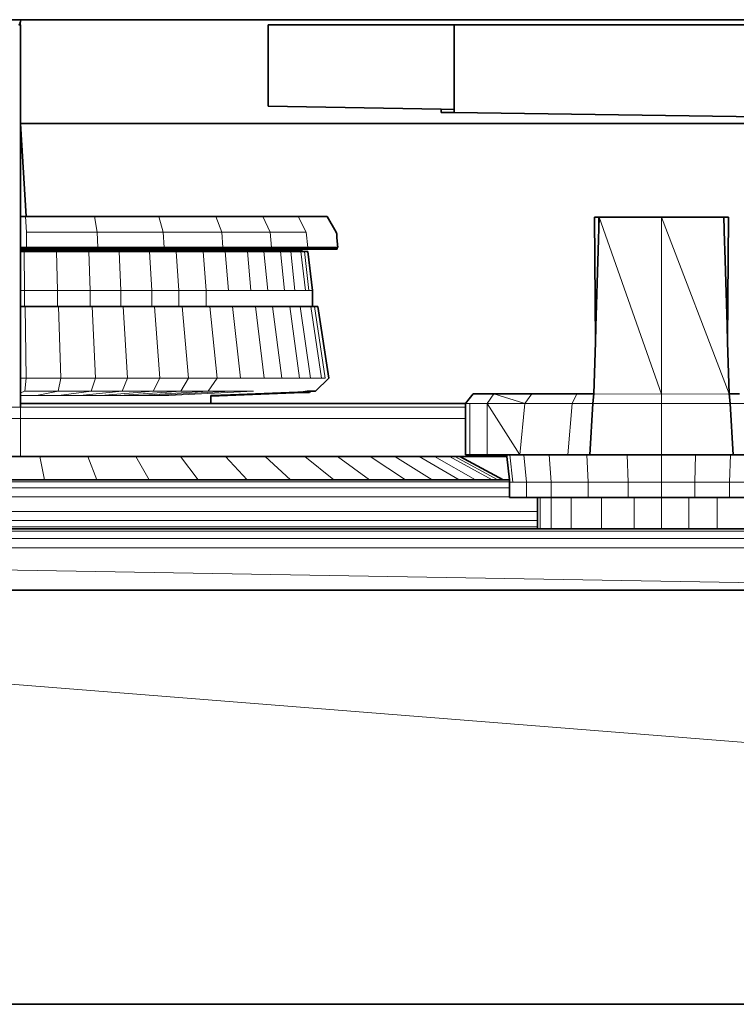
# Model space of a CAD drawing. Header units: inches. Extents: x 0 to 12.9, y 0 to 8.3.
# Tile 21 of 52: x 2.988 to 3.27, y 5.197 to 5.583. Entities that reach past the tile are written whole.
import ezdxf

# ---------------------------------------------------------------- set-up
doc = ezdxf.new("R2010")
doc.units = ezdxf.units.IN
doc.header["$MEASUREMENT"] = 0
doc.layers.add('Default', color=7, linetype='Continuous')

# ---------------------------------------------------------------- blocks, each defined once
blk = doc.blocks.new('MODEL_0')
at = {"lineweight": 0}
for p, q in [((2.96275, 5.58344), (2.98862, 5.58344)), ((2.98862, 5.58344), (2.9878, 5.58141)), ((2.9878, 5.58141), (2.98855, 5.58141)), ((2.98855, 5.58141), (2.98862, 5.58344)), ((2.98855, 5.54274), (2.98855, 5.58141)), ((2.98855, 5.58141), (2.98855, 5.54274)), ((2.98862, 5.58344), (3.453, 5.58344)), ((3.15878, 5.58141), (3.08569, 5.58141)), ((3.08569, 5.58141), (3.08569, 5.54951)), ((3.08569, 5.54951), (3.08569, 5.58141)), ((3.08569, 5.58141), (3.15878, 5.58141)), ((3.45298, 5.58141), (3.15878, 5.58141)), ((3.15878, 5.58141), (3.45298, 5.58141)), ((3.1588, 5.54817), (3.15878, 5.58141)), ((3.15878, 5.58141), (3.1588, 5.54817)), ((3.08569, 5.54951), (3.15365, 5.54827)), ((3.15365, 5.54827), (3.08569, 5.54951)), ((3.15365, 5.54827), (3.15366, 5.54701)), ((3.1588, 5.54817), (3.15365, 5.54827)), ((3.15366, 5.54701), (3.1588, 5.54701)), ((3.1588, 5.54701), (3.1588, 5.54817)), ((3.1588, 5.54701), (3.45602, 5.54274)), ((3.45602, 5.54274), (3.1588, 5.54701)), ((2.98855, 5.50615), (2.98855, 5.54274)), ((2.98855, 5.54274), (2.99071, 5.50615)), ((3.45602, 5.54274), (2.98855, 5.54274)), ((2.98855, 5.54274), (2.98855, 5.50615)), ((2.99047, 5.50615), (2.98855, 5.50615)), ((2.98855, 5.50615), (2.98855, 5.5001)), ((2.99085, 5.5001), (2.99047, 5.50615)), ((2.99047, 5.50615), (2.99071, 5.50615)), ((2.99071, 5.50615), (2.99047, 5.50615)), ((2.99071, 5.50615), (3.01752, 5.50615)), ((3.01752, 5.50615), (3.04279, 5.50615)), ((3.01862, 5.5001), (3.01752, 5.50615)), ((3.01752, 5.50615), (3.01862, 5.5001)), ((3.04279, 5.50615), (3.06515, 5.50615)), ((3.04456, 5.5001), (3.04279, 5.50615)), ((3.04279, 5.50615), (3.04456, 5.5001)), ((3.06515, 5.50615), (3.08366, 5.50615)), ((3.06752, 5.5001), (3.06515, 5.50615)), ((3.06515, 5.50615), (3.06752, 5.5001)), ((3.08366, 5.50615), (3.09748, 5.50615)), ((3.08651, 5.5001), (3.08366, 5.50615)), ((3.08366, 5.50615), (3.08651, 5.5001)), ((3.09748, 5.50615), (3.10071, 5.5001)), ((3.21388, 5.50596), (3.21415, 5.50595)), ((3.21439, 5.46298), (3.21388, 5.50596)), ((3.21415, 5.50595), (3.21526, 5.50596)), ((3.21526, 5.50596), (3.21545, 5.50596)), ((3.21545, 5.50596), (3.21531, 5.49284)), ((3.21531, 5.49284), (3.21572, 5.50596)), ((3.21572, 5.50596), (3.23624, 5.50598)), ((3.24014, 5.43651), (3.21572, 5.50596)), ((3.21572, 5.50596), (3.24014, 5.43651)), ((3.23624, 5.50598), (3.24014, 5.50596)), ((3.24014, 5.50596), (3.24404, 5.50598)), ((3.24014, 5.43651), (3.24014, 5.50596)), ((3.24014, 5.50596), (3.26671, 5.43656)), ((3.24014, 5.50596), (3.24014, 5.43651)), ((3.26671, 5.43656), (3.24014, 5.50596)), ((3.24404, 5.50598), (3.26463, 5.50595)), ((3.26463, 5.50595), (3.26492, 5.49613)), ((2.98855, 5.5001), (2.98855, 5.49406)), ((2.99091, 5.49406), (2.99085, 5.5001)), ((2.99085, 5.5001), (3.01862, 5.5001)), ((3.01862, 5.5001), (2.99085, 5.5001)), ((3.0188, 5.49406), (3.01862, 5.5001)), ((3.01862, 5.5001), (3.04456, 5.5001)), ((3.04456, 5.5001), (3.01862, 5.5001)), ((3.01862, 5.5001), (3.0188, 5.49406)), ((3.04484, 5.49406), (3.04456, 5.5001)), ((3.04456, 5.5001), (3.06752, 5.5001)), ((3.06752, 5.5001), (3.04456, 5.5001)), ((3.04456, 5.5001), (3.04484, 5.49406)), ((3.0679, 5.49406), (3.06752, 5.5001)), ((3.06752, 5.5001), (3.08651, 5.5001)), ((3.08651, 5.5001), (3.06752, 5.5001)), ((3.06752, 5.5001), (3.0679, 5.49406)), ((3.08698, 5.49406), (3.08651, 5.5001)), ((3.08651, 5.5001), (3.10071, 5.5001)), ((3.10071, 5.5001), (3.08651, 5.5001)), ((3.08651, 5.5001), (3.08698, 5.49406)), ((3.10071, 5.5001), (3.10124, 5.49406)), ((3.26492, 5.49613), (3.26496, 5.49321)), ((2.98855, 5.49406), (2.98855, 5.49336)), ((2.98855, 5.49336), (2.98855, 5.49316)), ((2.98855, 5.49316), (2.98855, 5.49245)), ((2.98855, 5.4771), (2.98855, 5.49245)), ((2.98855, 5.49245), (2.98968, 5.49245)), ((2.98855, 5.49245), (2.98855, 5.4771)), ((2.98968, 5.49245), (2.98967, 5.49316)), ((2.98967, 5.49316), (2.99148, 5.49316)), ((2.98992, 5.49245), (2.98968, 5.49245)), ((2.98968, 5.49245), (2.98992, 5.49245)), ((3.00217, 5.49245), (2.98992, 5.49245)), ((2.9901, 5.4771), (2.98992, 5.49245)), ((2.98992, 5.49245), (3.00217, 5.49245)), ((2.98992, 5.49245), (2.9901, 5.4771)), ((2.99057, 5.49336), (2.99057, 5.49406)), ((2.99057, 5.49406), (2.99091, 5.49406)), ((2.99146, 5.49336), (2.99057, 5.49336)), ((3.01847, 5.49406), (2.99091, 5.49406)), ((2.99091, 5.49406), (3.01847, 5.49406)), ((3.01848, 5.49336), (2.99146, 5.49336)), ((2.99148, 5.49316), (3.00216, 5.49316)), ((3.00216, 5.49316), (3.01463, 5.49316)), ((3.00217, 5.49245), (3.00216, 5.49316)), ((3.00216, 5.49316), (3.00217, 5.49245)), ((3.00263, 5.49245), (3.00217, 5.49245)), ((3.00217, 5.49245), (3.00263, 5.49245)), ((3.01466, 5.49245), (3.00263, 5.49245)), ((3.003, 5.4771), (3.00263, 5.49245)), ((3.00263, 5.49245), (3.01466, 5.49245)), ((3.00263, 5.49245), (3.003, 5.4771)), ((3.01463, 5.49316), (3.01466, 5.49245)), ((3.01466, 5.49245), (3.01463, 5.49316)), ((3.01463, 5.49316), (3.0263, 5.49316)), ((3.01535, 5.49245), (3.01466, 5.49245)), ((3.01466, 5.49245), (3.01535, 5.49245)), ((3.02633, 5.49245), (3.01535, 5.49245)), ((3.01589, 5.4771), (3.01535, 5.49245)), ((3.01535, 5.49245), (3.02633, 5.49245)), ((3.01535, 5.49245), (3.01589, 5.4771)), ((3.0188, 5.49406), (3.01847, 5.49406)), ((3.01848, 5.49336), (3.01847, 5.49406)), ((3.01847, 5.49406), (3.0188, 5.49406)), ((3.01847, 5.49406), (3.01848, 5.49336)), ((3.04455, 5.49336), (3.01848, 5.49336)), ((3.04454, 5.49406), (3.0188, 5.49406)), ((3.0188, 5.49406), (3.04454, 5.49406)), ((3.0263, 5.49316), (3.02633, 5.49245)), ((3.02633, 5.49245), (3.0263, 5.49316)), ((3.0263, 5.49316), (3.03795, 5.49316)), ((3.02723, 5.49245), (3.02633, 5.49245)), ((3.02633, 5.49245), (3.02723, 5.49245)), ((3.03799, 5.49245), (3.02723, 5.49245)), ((3.02795, 5.4771), (3.02723, 5.49245)), ((3.02723, 5.49245), (3.03799, 5.49245)), ((3.02723, 5.49245), (3.02795, 5.4771)), ((3.03795, 5.49316), (3.03799, 5.49245)), ((3.03799, 5.49245), (3.03795, 5.49316)), ((3.03795, 5.49316), (3.04828, 5.49316)), ((3.03911, 5.49245), (3.03799, 5.49245)), ((3.03799, 5.49245), (3.03911, 5.49245)), ((3.04832, 5.49245), (3.03911, 5.49245)), ((3.04, 5.4771), (3.03911, 5.49245)), ((3.03911, 5.49245), (3.04832, 5.49245)), ((3.03911, 5.49245), (3.04, 5.4771)), ((3.04484, 5.49406), (3.04454, 5.49406)), ((3.04455, 5.49336), (3.04454, 5.49406)), ((3.04454, 5.49406), (3.04484, 5.49406)), ((3.04454, 5.49406), (3.04455, 5.49336)), ((3.06764, 5.49336), (3.04455, 5.49336)), ((3.06763, 5.49406), (3.04484, 5.49406)), ((3.04484, 5.49406), (3.06763, 5.49406)), ((3.04828, 5.49316), (3.04832, 5.49245)), ((3.04832, 5.49245), (3.04828, 5.49316)), ((3.04828, 5.49316), (3.0586, 5.49316)), ((3.04963, 5.49245), (3.04832, 5.49245)), ((3.04832, 5.49245), (3.04963, 5.49245)), ((3.05865, 5.49245), (3.04963, 5.49245)), ((3.05066, 5.4771), (3.04963, 5.49245)), ((3.04963, 5.49245), (3.05865, 5.49245)), ((3.04963, 5.49245), (3.05066, 5.4771)), ((3.0586, 5.49316), (3.05865, 5.49245)), ((3.05865, 5.49245), (3.06015, 5.49245)), ((3.06133, 5.4771), (3.06015, 5.49245)), ((3.06015, 5.49245), (3.06719, 5.49245)), ((3.06015, 5.49245), (3.06133, 5.4771)), ((3.06719, 5.49245), (3.06885, 5.49245)), ((3.0679, 5.49406), (3.06763, 5.49406)), ((3.06764, 5.49336), (3.06763, 5.49406)), ((3.06763, 5.49406), (3.0679, 5.49406)), ((3.06763, 5.49406), (3.06764, 5.49336)), ((3.08673, 5.49336), (3.06764, 5.49336)), ((3.08671, 5.49406), (3.0679, 5.49406)), ((3.0679, 5.49406), (3.08671, 5.49406)), ((3.07016, 5.4771), (3.06885, 5.49245)), ((3.06885, 5.49245), (3.07574, 5.49245)), ((3.06885, 5.49245), (3.07016, 5.4771)), ((3.07574, 5.49245), (3.07755, 5.49245)), ((3.07898, 5.4771), (3.07755, 5.49245)), ((3.07755, 5.49245), (3.08212, 5.49245)), ((3.07755, 5.49245), (3.07898, 5.4771)), ((3.08212, 5.49245), (3.08405, 5.49245)), ((3.08557, 5.4771), (3.08405, 5.49245)), ((3.08405, 5.49245), (3.08851, 5.49245)), ((3.08405, 5.49245), (3.08557, 5.4771)), ((3.08698, 5.49406), (3.08671, 5.49406)), ((3.08673, 5.49336), (3.08671, 5.49406)), ((3.08671, 5.49406), (3.08698, 5.49406)), ((3.08671, 5.49406), (3.08673, 5.49336)), ((3.101, 5.49336), (3.08673, 5.49336)), ((3.10099, 5.49406), (3.08698, 5.49406)), ((3.08698, 5.49406), (3.10099, 5.49406)), ((3.08851, 5.49245), (3.09056, 5.49245)), ((3.09217, 5.4771), (3.09056, 5.49245)), ((3.09056, 5.49245), (3.09246, 5.49245)), ((3.09056, 5.49245), (3.09217, 5.4771)), ((3.09246, 5.49245), (3.09457, 5.49245)), ((3.09625, 5.4771), (3.09457, 5.49245)), ((3.09457, 5.49245), (3.0964, 5.49245)), ((3.09457, 5.49245), (3.09625, 5.4771)), ((3.0964, 5.49245), (3.09774, 5.49245)), ((3.09774, 5.49245), (3.09859, 5.49245)), ((3.10032, 5.4771), (3.09859, 5.49245)), ((3.09859, 5.49245), (3.09907, 5.49245)), ((3.09859, 5.49245), (3.10032, 5.4771)), ((3.09907, 5.49245), (3.09995, 5.49245)), ((3.10169, 5.4771), (3.09995, 5.49245)), ((3.09995, 5.49245), (3.10131, 5.49245)), ((3.09995, 5.49245), (3.10169, 5.4771)), ((3.10124, 5.49406), (3.10099, 5.49406)), ((3.10099, 5.49406), (3.101, 5.49336)), ((3.10131, 5.49245), (3.10308, 5.4771)), ((3.21531, 5.49284), (3.21439, 5.46298)), ((3.21439, 5.46298), (3.21531, 5.49284)), ((3.26496, 5.49321), (3.2659, 5.46359)), ((2.9901, 5.4771), (2.98855, 5.4771)), ((2.98855, 5.4771), (2.98855, 5.47083)), ((2.9901, 5.47083), (2.9901, 5.4771)), ((2.9901, 5.4771), (3.003, 5.4771)), ((3.003, 5.4771), (2.9901, 5.4771)), ((3.003, 5.47083), (3.003, 5.4771)), ((3.003, 5.4771), (3.01589, 5.4771)), ((3.003, 5.4771), (3.003, 5.47083)), ((3.01589, 5.4771), (3.003, 5.4771)), ((3.01589, 5.47083), (3.01589, 5.4771)), ((3.01589, 5.4771), (3.02795, 5.4771)), ((3.01589, 5.4771), (3.01589, 5.47083)), ((3.02795, 5.4771), (3.01589, 5.4771)), ((3.02795, 5.47083), (3.02795, 5.4771)), ((3.02795, 5.4771), (3.04, 5.4771)), ((3.02795, 5.4771), (3.02795, 5.47083)), ((3.04, 5.4771), (3.02795, 5.4771)), ((3.04, 5.47083), (3.04, 5.4771)), ((3.04, 5.4771), (3.05066, 5.4771)), ((3.04, 5.4771), (3.04, 5.47083)), ((3.05066, 5.4771), (3.04, 5.4771)), ((3.05066, 5.47083), (3.05066, 5.4771)), ((3.05066, 5.4771), (3.06133, 5.4771)), ((3.05066, 5.4771), (3.05066, 5.47083)), ((3.06133, 5.4771), (3.05066, 5.4771)), ((3.06133, 5.4771), (3.06133, 5.47083)), ((3.07016, 5.4771), (3.06133, 5.4771)), ((3.07898, 5.4771), (3.07016, 5.4771)), ((3.08557, 5.4771), (3.07898, 5.4771)), ((3.09217, 5.4771), (3.08557, 5.4771)), ((3.09625, 5.4771), (3.09217, 5.4771)), ((3.10032, 5.4771), (3.09625, 5.4771)), ((3.10169, 5.4771), (3.10032, 5.4771)), ((3.10308, 5.4771), (3.10169, 5.4771)), ((2.98855, 5.47083), (2.9901, 5.47083)), ((2.98855, 5.44271), (2.98855, 5.47083)), ((2.98855, 5.47083), (2.98855, 5.44271)), ((2.99033, 5.47083), (2.9901, 5.47083)), ((2.9901, 5.47083), (2.99033, 5.47083)), ((3.003, 5.47083), (2.99033, 5.47083)), ((2.99033, 5.47083), (2.99078, 5.44271)), ((2.99078, 5.44271), (2.99033, 5.47083)), ((2.99033, 5.47083), (3.003, 5.47083)), ((3.00346, 5.47083), (3.003, 5.47083)), ((3.003, 5.47083), (3.00346, 5.47083)), ((3.01589, 5.47083), (3.00346, 5.47083)), ((3.00433, 5.44271), (3.00346, 5.47083)), ((3.00346, 5.47083), (3.01589, 5.47083)), ((3.00346, 5.47083), (3.00433, 5.44271)), ((3.01658, 5.47083), (3.01589, 5.47083)), ((3.01589, 5.47083), (3.01658, 5.47083)), ((3.02795, 5.47083), (3.01658, 5.47083)), ((3.01789, 5.44271), (3.01658, 5.47083)), ((3.01658, 5.47083), (3.02795, 5.47083)), ((3.01658, 5.47083), (3.01789, 5.44271)), ((3.02884, 5.47083), (3.02795, 5.47083)), ((3.02795, 5.47083), (3.02884, 5.47083)), ((3.04, 5.47083), (3.02884, 5.47083)), ((3.03056, 5.44271), (3.02884, 5.47083)), ((3.02884, 5.47083), (3.04, 5.47083)), ((3.02884, 5.47083), (3.03056, 5.44271)), ((3.0411, 5.47083), (3.04, 5.47083)), ((3.04, 5.47083), (3.0411, 5.47083)), ((3.05066, 5.47083), (3.0411, 5.47083)), ((3.04322, 5.44271), (3.0411, 5.47083)), ((3.0411, 5.47083), (3.05066, 5.47083)), ((3.0411, 5.47083), (3.04322, 5.44271)), ((3.05195, 5.47083), (3.05066, 5.47083)), ((3.05066, 5.47083), (3.05195, 5.47083)), ((3.06133, 5.47083), (3.05195, 5.47083)), ((3.05443, 5.44271), (3.05195, 5.47083)), ((3.05195, 5.47083), (3.06133, 5.47083)), ((3.05195, 5.47083), (3.05443, 5.44271)), ((3.06133, 5.47083), (3.06281, 5.47083)), ((3.06564, 5.44271), (3.06281, 5.47083)), ((3.06281, 5.47083), (3.07016, 5.47083)), ((3.06281, 5.47083), (3.06564, 5.44271)), ((3.07016, 5.47083), (3.07179, 5.47083)), ((3.07492, 5.44271), (3.07179, 5.47083)), ((3.07179, 5.47083), (3.07898, 5.47083)), ((3.07179, 5.47083), (3.07492, 5.44271)), ((3.07898, 5.47083), (3.08077, 5.47083)), ((3.0842, 5.44271), (3.08077, 5.47083)), ((3.08077, 5.47083), (3.08557, 5.47083)), ((3.08077, 5.47083), (3.0842, 5.44271)), ((3.08557, 5.47083), (3.08747, 5.47083)), ((3.09113, 5.44271), (3.08747, 5.47083)), ((3.08747, 5.47083), (3.09217, 5.47083)), ((3.08747, 5.47083), (3.09113, 5.44271)), ((3.09217, 5.47083), (3.09418, 5.47083)), ((3.09806, 5.44271), (3.09418, 5.47083)), ((3.09418, 5.47083), (3.09625, 5.47083)), ((3.09418, 5.47083), (3.09806, 5.44271)), ((3.09625, 5.47083), (3.09833, 5.47083)), ((3.10234, 5.44271), (3.09833, 5.47083)), ((3.09833, 5.47083), (3.10032, 5.47083)), ((3.09833, 5.47083), (3.10234, 5.44271)), ((3.10032, 5.47083), (3.10169, 5.47083)), ((3.10169, 5.47083), (3.10247, 5.47083)), ((3.10247, 5.47083), (3.10663, 5.44271)), ((3.10663, 5.44271), (3.10247, 5.47083)), ((3.10247, 5.47083), (3.10308, 5.47083)), ((3.10308, 5.47083), (3.10388, 5.47083)), ((3.10388, 5.47083), (3.10808, 5.44271)), ((3.2142, 5.4569), (3.21439, 5.46298)), ((3.2659, 5.46359), (3.26589, 5.46298)), ((3.26589, 5.46298), (3.26608, 5.45745)), ((3.21357, 5.43656), (3.2142, 5.4569)), ((3.26608, 5.45745), (3.26608, 5.4569)), ((3.26608, 5.4569), (3.26671, 5.43656)), ((2.99078, 5.44271), (2.98855, 5.44271)), ((2.98855, 5.44271), (2.98855, 5.43759)), ((2.99023, 5.43759), (2.99078, 5.44271)), ((3.00433, 5.44271), (2.99078, 5.44271)), ((2.99078, 5.44271), (3.00433, 5.44271)), ((3.00433, 5.44271), (3.00326, 5.43759)), ((3.00326, 5.43759), (3.00433, 5.44271)), ((3.01789, 5.44271), (3.00433, 5.44271)), ((3.00433, 5.44271), (3.01789, 5.44271)), ((3.01789, 5.44271), (3.01629, 5.43759)), ((3.01629, 5.43759), (3.01789, 5.44271)), ((3.03056, 5.44271), (3.01789, 5.44271)), ((3.01789, 5.44271), (3.03056, 5.44271)), ((3.03056, 5.44271), (3.02846, 5.43759)), ((3.02846, 5.43759), (3.03056, 5.44271)), ((3.04322, 5.44271), (3.03056, 5.44271)), ((3.03056, 5.44271), (3.04322, 5.44271)), ((3.04322, 5.44271), (3.04064, 5.43759)), ((3.04064, 5.43759), (3.04322, 5.44271)), ((3.05443, 5.44271), (3.04322, 5.44271)), ((3.04322, 5.44271), (3.05443, 5.44271)), ((3.05443, 5.44271), (3.05142, 5.43759)), ((3.05142, 5.43759), (3.05443, 5.44271)), ((3.06564, 5.44271), (3.05443, 5.44271)), ((3.05443, 5.44271), (3.06564, 5.44271)), ((3.06564, 5.44271), (3.06219, 5.43759)), ((3.07492, 5.44271), (3.06564, 5.44271)), ((3.0842, 5.44271), (3.07492, 5.44271)), ((3.09113, 5.44271), (3.0842, 5.44271)), ((3.09806, 5.44271), (3.09113, 5.44271)), ((3.10234, 5.44271), (3.09806, 5.44271)), ((3.10663, 5.44271), (3.10234, 5.44271)), ((3.10808, 5.44271), (3.10663, 5.44271)), ((2.98855, 5.43694), (2.99023, 5.43759)), ((2.98855, 5.43759), (2.98855, 5.43694)), ((2.98855, 5.43594), (2.98855, 5.43694)), ((2.98855, 5.43694), (2.98855, 5.43594)), ((2.99023, 5.43759), (3.00326, 5.43759)), ((3.00326, 5.43759), (2.99023, 5.43759)), ((2.99477, 5.43594), (3.00326, 5.43759)), ((3.00326, 5.43759), (2.99477, 5.43594)), ((3.00326, 5.43759), (3.01629, 5.43759)), ((3.01629, 5.43759), (3.00326, 5.43759)), ((3.0036, 5.43594), (3.01629, 5.43759)), ((3.01629, 5.43759), (3.0036, 5.43594)), ((3.01184, 5.43594), (3.02846, 5.43759)), ((3.02846, 5.43759), (3.01184, 5.43594)), ((3.01629, 5.43759), (3.02846, 5.43759)), ((3.02846, 5.43759), (3.01629, 5.43759)), ((3.02009, 5.43594), (3.04064, 5.43759)), ((3.04064, 5.43759), (3.02009, 5.43594)), ((3.02739, 5.43594), (3.05142, 5.43759)), ((3.05142, 5.43759), (3.02739, 5.43594)), ((3.02846, 5.43759), (3.04064, 5.43759)), ((3.04064, 5.43759), (3.02846, 5.43759)), ((3.03469, 5.43594), (3.06219, 5.43759)), ((3.06219, 5.43759), (3.03469, 5.43594)), ((3.04064, 5.43759), (3.05142, 5.43759)), ((3.05142, 5.43759), (3.04064, 5.43759)), ((3.04074, 5.43594), (3.07111, 5.43759)), ((3.07111, 5.43759), (3.04074, 5.43594)), ((3.08002, 5.43759), (3.04678, 5.43594)), ((3.05142, 5.43759), (3.06219, 5.43759)), ((3.06219, 5.43759), (3.05142, 5.43759)), ((3.06219, 5.43759), (3.07111, 5.43759)), ((3.07111, 5.43759), (3.08002, 5.43759)), ((2.99477, 5.43594), (2.98855, 5.43594)), ((2.98855, 5.43594), (2.98855, 5.43284)), ((3.0036, 5.43594), (2.99477, 5.43594)), ((3.01184, 5.43594), (3.0036, 5.43594)), ((3.02009, 5.43594), (3.01184, 5.43594)), ((3.02739, 5.43594), (3.02009, 5.43594)), ((3.03469, 5.43594), (3.02739, 5.43594)), ((3.04074, 5.43594), (3.03469, 5.43594)), ((3.04678, 5.43594), (3.04074, 5.43594)), ((3.1717, 5.43276), (3.17434, 5.43656)), ((3.17434, 5.43656), (3.18652, 5.43276)), ((3.18652, 5.43276), (3.17434, 5.43656)), ((3.17434, 5.43656), (3.1892, 5.43656)), ((3.18652, 5.43276), (3.1892, 5.43656)), ((3.1892, 5.43656), (3.18652, 5.43276)), ((3.1892, 5.43656), (3.20692, 5.43656)), ((3.20692, 5.43656), (3.20505, 5.43276)), ((3.21318, 5.43276), (3.21357, 5.43656)), ((3.21357, 5.43656), (3.24014, 5.43651)), ((3.24014, 5.43651), (3.21357, 5.43656)), ((3.24014, 5.43651), (3.26671, 5.43656)), ((3.26671, 5.43656), (3.24014, 5.43651)), ((3.24014, 5.43276), (3.24014, 5.43651)), ((3.24014, 5.43651), (3.24014, 5.43276)), ((3.26671, 5.43656), (3.26709, 5.43276)), ((2.96276, 5.43139), (2.98855, 5.43139)), ((2.98855, 5.43139), (2.96276, 5.43139)), ((2.98855, 5.43284), (2.98855, 5.43139)), ((2.98855, 5.43139), (2.98855, 5.43284)), ((2.98855, 5.43284), (2.99477, 5.43284)), ((2.98855, 5.43139), (2.98855, 5.42691)), ((2.98855, 5.42691), (2.98855, 5.43139)), ((2.98855, 5.43139), (3.1632, 5.43139)), ((3.1632, 5.43139), (2.98855, 5.43139)), ((2.99477, 5.43284), (3.0036, 5.43284)), ((3.0036, 5.43284), (3.01184, 5.43284)), ((3.01184, 5.43284), (3.02009, 5.43284)), ((3.02009, 5.43284), (3.02739, 5.43284)), ((3.02739, 5.43284), (3.03469, 5.43284)), ((3.03469, 5.43284), (3.04074, 5.43284)), ((3.04074, 5.43284), (3.04678, 5.43284)), ((3.04678, 5.43284), (3.05129, 5.43284)), ((3.05129, 5.43284), (3.05581, 5.43284)), ((3.05581, 5.43284), (3.0586, 5.43284)), ((3.0586, 5.43284), (3.06138, 5.43284)), ((3.06138, 5.43284), (3.06233, 5.43284)), ((3.06233, 5.43284), (3.06327, 5.43284)), ((3.06327, 5.43284), (3.16326, 5.43284)), ((3.16326, 5.43284), (3.1632, 5.43276)), ((3.1632, 5.43276), (3.16487, 5.43276)), ((3.1632, 5.43139), (3.1632, 5.43276)), ((3.1632, 5.43276), (3.1632, 5.43139)), ((3.1632, 5.42691), (3.1632, 5.43139)), ((3.1632, 5.43139), (3.1632, 5.42691)), ((3.16487, 5.43276), (3.16485, 5.41266)), ((3.16485, 5.41266), (3.16487, 5.43276)), ((3.16487, 5.43276), (3.1717, 5.43276)), ((3.1717, 5.41266), (3.1717, 5.43276)), ((3.1717, 5.43276), (3.18449, 5.41266)), ((3.1717, 5.43276), (3.1717, 5.41266)), ((3.18652, 5.43276), (3.1717, 5.43276)), ((3.1717, 5.43276), (3.18652, 5.43276)), ((3.18449, 5.41266), (3.1717, 5.43276)), ((3.18449, 5.41266), (3.18652, 5.43276)), ((3.18652, 5.43276), (3.18449, 5.41266)), ((3.18652, 5.43276), (3.20505, 5.43276)), ((3.20505, 5.43276), (3.18652, 5.43276)), ((3.20505, 5.43276), (3.20336, 5.41266)), ((3.20336, 5.41266), (3.20505, 5.43276)), ((3.20505, 5.43276), (3.21318, 5.43276)), ((3.21197, 5.41266), (3.21318, 5.43276)), ((3.21318, 5.43276), (3.21197, 5.41266)), ((3.21318, 5.43276), (3.24014, 5.43276)), ((3.24014, 5.43276), (3.21318, 5.43276)), ((3.24014, 5.41266), (3.24014, 5.43276)), ((3.24014, 5.43276), (3.26709, 5.43276)), ((3.24014, 5.43276), (3.24014, 5.41266)), ((3.26709, 5.43276), (3.24014, 5.43276)), ((3.26709, 5.43276), (3.26831, 5.41266)), ((3.26831, 5.41266), (3.26709, 5.43276)), ((3.26709, 5.43276), (3.27248, 5.43276)), ((2.98855, 5.42691), (2.96276, 5.42691)), ((2.96276, 5.42691), (2.98855, 5.42691)), ((2.98855, 5.412), (2.98855, 5.42691)), ((2.98855, 5.42691), (3.1632, 5.42691)), ((2.98855, 5.42691), (2.98855, 5.412)), ((3.1632, 5.42691), (2.98855, 5.42691)), ((3.16321, 5.41266), (3.1632, 5.42691)), ((3.1632, 5.42691), (3.16321, 5.41266)), ((2.97691, 5.412), (2.98855, 5.412)), ((2.98855, 5.412), (2.97691, 5.412)), ((2.99615, 5.412), (2.98855, 5.412)), ((2.98855, 5.412), (2.99615, 5.412)), ((3.01497, 5.412), (2.99615, 5.412)), ((2.99615, 5.412), (2.99793, 5.40287)), ((2.99793, 5.40287), (2.99615, 5.412)), ((2.99615, 5.412), (3.01497, 5.412)), ((3.03379, 5.412), (3.01497, 5.412)), ((3.01497, 5.412), (3.0185, 5.40287)), ((3.0185, 5.40287), (3.01497, 5.412)), ((3.01497, 5.412), (3.03379, 5.412)), ((3.05136, 5.412), (3.03379, 5.412)), ((3.03379, 5.412), (3.03906, 5.40287)), ((3.03906, 5.40287), (3.03379, 5.412)), ((3.03379, 5.412), (3.05136, 5.412)), ((3.06894, 5.412), (3.05136, 5.412)), ((3.05136, 5.412), (3.05827, 5.40287)), ((3.05827, 5.40287), (3.05136, 5.412)), ((3.05136, 5.412), (3.06894, 5.412)), ((3.08451, 5.412), (3.06894, 5.412)), ((3.06894, 5.412), (3.07747, 5.40287)), ((3.07747, 5.40287), (3.06894, 5.412)), ((3.06894, 5.412), (3.08451, 5.412)), ((3.10008, 5.412), (3.08451, 5.412)), ((3.08451, 5.412), (3.09449, 5.40287)), ((3.09449, 5.40287), (3.08451, 5.412)), ((3.08451, 5.412), (3.10008, 5.412)), ((3.11294, 5.412), (3.10008, 5.412)), ((3.10008, 5.412), (3.1115, 5.40287)), ((3.1115, 5.40287), (3.10008, 5.412)), ((3.10008, 5.412), (3.11294, 5.412)), ((3.12582, 5.412), (3.11294, 5.412)), ((3.11294, 5.412), (3.12556, 5.40287)), ((3.12556, 5.40287), (3.11294, 5.412)), ((3.11294, 5.412), (3.12582, 5.412)), ((3.13544, 5.412), (3.12582, 5.412)), ((3.12582, 5.412), (3.13963, 5.40287)), ((3.13963, 5.40287), (3.12582, 5.412)), ((3.12582, 5.412), (3.13544, 5.412)), ((3.14506, 5.412), (3.13544, 5.412)), ((3.13544, 5.412), (3.15014, 5.40287)), ((3.15014, 5.40287), (3.13544, 5.412)), ((3.13544, 5.412), (3.14506, 5.412)), ((3.15101, 5.412), (3.14506, 5.412)), ((3.14506, 5.412), (3.16065, 5.40287)), ((3.16065, 5.40287), (3.14506, 5.412)), ((3.14506, 5.412), (3.15101, 5.412)), ((3.15695, 5.412), (3.15101, 5.412)), ((3.15101, 5.412), (3.16715, 5.40287)), ((3.16715, 5.40287), (3.15101, 5.412)), ((3.15101, 5.412), (3.15695, 5.412)), ((3.15897, 5.412), (3.15695, 5.412)), ((3.15695, 5.412), (3.17365, 5.40287)), ((3.17365, 5.40287), (3.15695, 5.412)), ((3.15695, 5.412), (3.15897, 5.412)), ((3.16097, 5.412), (3.15897, 5.412)), ((3.15897, 5.412), (3.17585, 5.40287)), ((3.17585, 5.40287), (3.15897, 5.412)), ((3.15897, 5.412), (3.16097, 5.412)), ((3.17941, 5.412), (3.16097, 5.412)), ((3.16097, 5.412), (3.17804, 5.40287)), ((3.16485, 5.41266), (3.16321, 5.41266)), ((3.16321, 5.41266), (3.16485, 5.41266)), ((3.16485, 5.41266), (3.1717, 5.41266)), ((3.1717, 5.41266), (3.16485, 5.41266)), ((3.17934, 5.41266), (3.1717, 5.41266)), ((3.1717, 5.41266), (3.17934, 5.41266)), ((3.17941, 5.412), (3.17934, 5.41266)), ((3.17934, 5.41266), (3.18065, 5.41266)), ((3.18065, 5.41266), (3.17934, 5.41266)), ((3.17934, 5.41266), (3.17941, 5.412)), ((3.18041, 5.40287), (3.17941, 5.412)), ((3.18065, 5.41266), (3.1818, 5.40197)), ((3.1818, 5.40197), (3.18065, 5.41266)), ((3.18065, 5.41266), (3.18449, 5.41266)), ((3.18449, 5.41266), (3.18065, 5.41266)), ((3.18449, 5.41266), (3.1861, 5.41266)), ((3.1861, 5.41266), (3.18449, 5.41266)), ((3.18713, 5.40197), (3.1861, 5.41266)), ((3.1861, 5.41266), (3.19603, 5.41266)), ((3.1861, 5.41266), (3.18713, 5.40197)), ((3.19603, 5.41266), (3.1861, 5.41266)), ((3.19603, 5.41266), (3.19687, 5.40197)), ((3.19687, 5.40197), (3.19603, 5.41266)), ((3.19603, 5.41266), (3.20336, 5.41266)), ((3.20336, 5.41266), (3.19603, 5.41266)), ((3.20336, 5.41266), (3.21085, 5.41266)), ((3.21085, 5.41266), (3.20336, 5.41266)), ((3.21141, 5.40197), (3.21085, 5.41266)), ((3.21085, 5.41266), (3.21197, 5.41266)), ((3.21085, 5.41266), (3.21141, 5.40197)), ((3.21197, 5.41266), (3.21085, 5.41266)), ((3.21197, 5.41266), (3.22673, 5.41266)), ((3.22673, 5.41266), (3.21197, 5.41266)), ((3.22673, 5.41266), (3.227, 5.40197)), ((3.227, 5.40197), (3.22673, 5.41266)), ((3.22673, 5.41266), (3.24014, 5.41266)), ((3.24014, 5.41266), (3.22673, 5.41266)), ((3.24014, 5.40197), (3.24014, 5.41266)), ((3.24014, 5.41266), (3.25355, 5.41266)), ((3.24014, 5.41266), (3.24014, 5.40197)), ((3.25355, 5.41266), (3.24014, 5.41266)), ((3.25329, 5.40197), (3.25355, 5.41266)), ((3.25355, 5.41266), (3.25329, 5.40197)), ((3.25355, 5.41266), (3.26729, 5.41266)), ((3.26729, 5.41266), (3.25355, 5.41266)), ((3.26729, 5.41266), (3.26678, 5.40197)), ((3.26678, 5.40197), (3.26729, 5.41266)), ((3.26831, 5.41266), (3.26729, 5.41266)), ((3.26729, 5.41266), (3.26831, 5.41266)), ((3.26831, 5.41266), (3.27415, 5.41266)), ((3.27415, 5.41266), (3.26831, 5.41266)), ((2.99793, 5.40287), (2.97691, 5.40287)), ((2.97691, 5.40287), (2.99793, 5.40287)), ((3.0185, 5.40287), (2.99793, 5.40287)), ((2.99793, 5.40287), (3.0185, 5.40287)), ((3.03906, 5.40287), (3.0185, 5.40287)), ((3.0185, 5.40287), (3.03906, 5.40287)), ((3.05827, 5.40287), (3.03906, 5.40287)), ((3.03906, 5.40287), (3.05827, 5.40287)), ((3.07747, 5.40287), (3.05827, 5.40287)), ((3.05827, 5.40287), (3.07747, 5.40287)), ((3.09449, 5.40287), (3.07747, 5.40287)), ((3.07747, 5.40287), (3.09449, 5.40287)), ((3.1115, 5.40287), (3.09449, 5.40287)), ((3.09449, 5.40287), (3.1115, 5.40287)), ((3.12556, 5.40287), (3.1115, 5.40287)), ((3.1115, 5.40287), (3.12556, 5.40287)), ((3.13963, 5.40287), (3.12556, 5.40287)), ((3.12556, 5.40287), (3.13963, 5.40287)), ((3.15014, 5.40287), (3.13963, 5.40287)), ((3.13963, 5.40287), (3.15014, 5.40287)), ((3.16065, 5.40287), (3.15014, 5.40287)), ((3.15014, 5.40287), (3.16065, 5.40287)), ((3.16715, 5.40287), (3.16065, 5.40287)), ((3.16065, 5.40287), (3.16715, 5.40287)), ((3.17365, 5.40287), (3.16715, 5.40287)), ((3.16715, 5.40287), (3.17365, 5.40287)), ((3.17585, 5.40287), (3.17365, 5.40287)), ((3.17365, 5.40287), (3.17585, 5.40287)), ((3.17804, 5.40287), (3.17585, 5.40287)), ((3.17585, 5.40287), (3.17804, 5.40287)), ((3.17804, 5.40287), (3.18041, 5.40287)), ((3.1805, 5.40207), (3.18041, 5.40287)), ((3.18041, 5.40287), (3.1805, 5.40207)), ((2.53288, 5.39968), (3.18051, 5.39966)), ((3.18051, 5.39966), (2.53288, 5.39968)), ((2.5339, 5.40207), (3.1805, 5.40207)), ((3.1805, 5.40207), (2.5339, 5.40207)), ((3.18051, 5.40197), (3.1805, 5.40207)), ((3.1805, 5.40207), (3.18051, 5.40197)), ((3.1818, 5.40197), (3.18051, 5.40197)), ((3.18051, 5.40197), (3.18051, 5.39966)), ((3.18051, 5.39966), (3.18051, 5.39612)), ((3.18713, 5.40197), (3.1818, 5.40197)), ((3.18713, 5.39591), (3.18713, 5.40197)), ((3.18713, 5.40197), (3.19687, 5.40197)), ((3.19687, 5.40197), (3.18713, 5.40197)), ((3.19686, 5.39591), (3.19687, 5.40197)), ((3.19687, 5.40197), (3.19686, 5.39591)), ((3.19687, 5.40197), (3.21141, 5.40197)), ((3.21141, 5.40197), (3.19687, 5.40197)), ((3.21141, 5.40197), (3.21141, 5.39592)), ((3.21141, 5.39592), (3.21141, 5.40197)), ((3.21141, 5.40197), (3.227, 5.40197)), ((3.227, 5.40197), (3.21141, 5.40197)), ((3.227, 5.39592), (3.227, 5.40197)), ((3.227, 5.40197), (3.24014, 5.40197)), ((3.227, 5.40197), (3.227, 5.39592)), ((3.24014, 5.40197), (3.227, 5.40197)), ((3.24014, 5.39592), (3.24014, 5.40197)), ((3.24014, 5.40197), (3.25329, 5.40197)), ((3.24014, 5.40197), (3.24014, 5.39592)), ((3.25329, 5.40197), (3.24014, 5.40197)), ((3.25329, 5.40197), (3.25329, 5.39592)), ((3.25329, 5.39592), (3.25329, 5.40197)), ((3.25329, 5.40197), (3.26678, 5.40197)), ((3.26678, 5.40197), (3.25329, 5.40197)), ((3.26678, 5.39592), (3.26678, 5.40197)), ((3.26678, 5.40197), (3.28297, 5.40197)), ((3.26678, 5.40197), (3.26678, 5.39592)), ((3.28297, 5.40197), (3.26678, 5.40197)), ((2.53166, 5.39617), (3.18051, 5.39612)), ((3.18051, 5.39612), (2.53166, 5.39617)), ((3.18051, 5.39612), (3.18051, 5.39592)), ((3.18051, 5.39592), (3.1818, 5.39592)), ((3.1818, 5.39592), (3.18713, 5.39591)), ((3.19143, 5.39592), (3.18713, 5.39591)), ((3.18713, 5.39591), (3.19143, 5.39592)), ((3.19143, 5.3904), (3.19143, 5.39592)), ((3.19143, 5.39592), (3.19247, 5.39592)), ((3.19247, 5.39592), (3.19143, 5.39592)), ((3.19143, 5.39592), (3.19143, 5.3904)), ((3.19247, 5.38364), (3.19247, 5.39592)), ((3.19247, 5.39592), (3.19384, 5.39592)), ((3.19247, 5.39592), (3.19247, 5.38364)), ((3.19384, 5.39592), (3.19247, 5.39592)), ((3.19384, 5.39592), (3.19686, 5.39591)), ((3.19686, 5.39591), (3.19384, 5.39592)), ((3.19686, 5.39591), (3.20474, 5.39592)), ((3.20474, 5.39592), (3.19686, 5.39591)), ((3.19686, 5.38364), (3.19686, 5.39591)), ((3.19686, 5.39591), (3.19686, 5.38364)), ((3.20474, 5.38364), (3.20474, 5.39592)), ((3.20474, 5.39592), (3.21141, 5.39592)), ((3.20474, 5.39592), (3.20474, 5.38364)), ((3.21141, 5.39592), (3.20474, 5.39592)), ((3.21141, 5.39592), (3.21659, 5.39592)), ((3.21659, 5.39592), (3.21141, 5.39592)), ((3.21659, 5.38364), (3.21659, 5.39592)), ((3.21659, 5.39592), (3.227, 5.39592)), ((3.21659, 5.39592), (3.21659, 5.38364)), ((3.227, 5.39592), (3.21659, 5.39592)), ((3.227, 5.39592), (3.22946, 5.39592)), ((3.22946, 5.39592), (3.227, 5.39592)), ((3.22946, 5.38364), (3.22946, 5.39592)), ((3.22946, 5.39592), (3.24014, 5.39592)), ((3.22946, 5.39592), (3.22946, 5.38364)), ((3.24014, 5.39592), (3.22946, 5.39592)), ((3.24014, 5.38364), (3.24014, 5.39592)), ((3.24014, 5.39592), (3.25085, 5.39592)), ((3.24014, 5.39592), (3.24014, 5.38364)), ((3.25085, 5.39592), (3.24014, 5.39592)), ((3.25085, 5.38364), (3.25085, 5.39592)), ((3.25085, 5.39592), (3.25329, 5.39592)), ((3.25085, 5.39592), (3.25085, 5.38364)), ((3.25329, 5.39592), (3.25085, 5.39592)), ((3.25329, 5.39592), (3.262, 5.39592)), ((3.262, 5.39592), (3.25329, 5.39592)), ((3.262, 5.38364), (3.262, 5.39592)), ((3.262, 5.39592), (3.26678, 5.39592)), ((3.262, 5.39592), (3.262, 5.38364)), ((3.26678, 5.39592), (3.262, 5.39592)), ((3.26678, 5.39592), (3.2752, 5.39592)), ((3.2752, 5.39592), (3.26678, 5.39592)), ((3.19143, 5.38686), (2.52701, 5.38686)), ((2.52701, 5.38686), (3.19143, 5.38686)), ((3.19143, 5.3904), (2.52895, 5.39035)), ((2.52895, 5.39035), (3.19143, 5.3904)), ((3.19143, 5.38686), (3.19143, 5.3904)), ((3.19143, 5.3904), (3.19143, 5.38686)), ((3.19143, 5.38445), (3.19143, 5.38686)), ((3.19143, 5.38686), (3.19143, 5.38445)), ((2.52522, 5.38364), (3.19143, 5.38364)), ((3.19143, 5.38364), (2.52522, 5.38364)), ((3.19143, 5.38445), (2.52566, 5.38445)), ((2.52566, 5.38445), (3.19143, 5.38445)), ((3.19143, 5.38364), (3.19143, 5.38445)), ((3.19143, 5.38445), (3.19143, 5.38364)), ((3.19247, 5.38364), (3.19143, 5.38364)), ((3.19143, 5.38364), (3.19247, 5.38364)), ((3.19686, 5.38364), (3.19247, 5.38364)), ((3.19247, 5.38364), (3.19686, 5.38364)), ((3.20474, 5.38364), (3.19686, 5.38364)), ((3.19686, 5.38364), (3.20474, 5.38364)), ((3.21659, 5.38364), (3.20474, 5.38364)), ((3.20474, 5.38364), (3.21659, 5.38364)), ((3.22946, 5.38364), (3.21659, 5.38364)), ((3.21659, 5.38364), (3.22946, 5.38364)), ((3.24014, 5.38364), (3.22946, 5.38364)), ((3.22946, 5.38364), (3.24014, 5.38364)), ((3.25085, 5.38364), (3.24014, 5.38364)), ((3.24014, 5.38364), (3.25085, 5.38364)), ((3.262, 5.38364), (3.25085, 5.38364)), ((3.25085, 5.38364), (3.262, 5.38364)), ((3.2752, 5.38364), (3.262, 5.38364)), ((3.262, 5.38364), (3.2752, 5.38364)), ((4.62004, 5.38268), (2.47676, 5.38268)), ((2.47676, 5.38268), (4.62004, 5.38268)), ((2.47679, 5.37981), (4.62039, 5.37981)), ((4.62039, 5.37981), (2.47679, 5.37981)), ((2.47679, 5.37614), (3.45217, 5.35952)), ((3.45217, 5.35952), (2.47679, 5.37614)), ((2.47679, 5.37614), (4.62083, 5.37614)), ((4.62083, 5.37614), (2.47679, 5.37614)), ((3.45217, 5.35952), (2.51942, 5.35952)), ((4.56944, 5.19702), (2.51942, 5.35952)), ((2.51942, 5.35952), (3.45217, 5.35952)), ((2.51942, 5.35952), (4.56944, 5.19702)), ((4.56944, 5.19702), (2.53213, 5.19702))]:
    blk.add_line(p, q, dxfattribs=at).dxf.unprotected_set("ltscale", 0)
at = {"lineweight": 35}
for p, q in [((2.98862, 5.58344), (2.96275, 5.58344)), ((2.98855, 5.58141), (2.9878, 5.58141)), ((2.98855, 5.54274), (2.98855, 5.58141)), ((3.453, 5.58344), (2.98862, 5.58344)), ((3.08569, 5.58141), (3.08569, 5.54951)), ((3.15878, 5.58141), (3.08569, 5.58141)), ((3.45298, 5.58141), (3.15878, 5.58141)), ((3.1588, 5.54817), (3.15878, 5.58141)), ((3.08569, 5.54951), (3.15365, 5.54827)), ((3.15365, 5.54827), (3.15366, 5.54701)), ((3.15365, 5.54827), (3.1588, 5.54817)), ((3.15366, 5.54701), (3.1588, 5.54701)), ((3.1588, 5.54701), (3.1588, 5.54817)), ((3.1588, 5.54701), (3.45602, 5.54274)), ((2.98855, 5.54274), (2.99071, 5.50615)), ((2.98855, 5.54274), (3.45602, 5.54274)), ((2.98855, 5.50615), (2.98855, 5.54274)), ((2.99047, 5.50615), (2.98855, 5.50615)), ((2.98855, 5.5001), (2.98855, 5.50615)), ((2.99071, 5.50615), (2.99047, 5.50615)), ((3.01752, 5.50615), (2.99071, 5.50615)), ((3.04279, 5.50615), (3.01752, 5.50615)), ((3.06515, 5.50615), (3.04279, 5.50615)), ((3.08366, 5.50615), (3.06515, 5.50615)), ((3.09748, 5.50615), (3.08366, 5.50615)), ((3.10603, 5.50615), (3.09748, 5.50615)), ((3.10892, 5.50615), (3.10603, 5.50615)), ((3.10892, 5.50615), (3.11245, 5.5001)), ((3.21388, 5.50596), (3.21415, 5.50595)), ((3.21388, 5.50596), (3.2142, 5.4569)), ((3.21415, 5.50595), (3.21526, 5.50596)), ((3.21526, 5.50596), (3.21545, 5.50596)), ((3.21572, 5.50596), (3.21531, 5.49284)), ((3.21545, 5.50596), (3.21572, 5.50596)), ((3.21572, 5.50596), (3.23624, 5.50598)), ((3.24014, 5.50596), (3.23624, 5.50598)), ((3.24404, 5.50598), (3.24014, 5.50596)), ((3.24404, 5.50598), (3.26463, 5.50595)), ((3.26463, 5.50595), (3.26482, 5.50595)), ((3.26463, 5.50595), (3.26492, 5.49613)), ((3.26588, 5.50595), (3.26482, 5.50595)), ((3.2664, 5.50596), (3.26588, 5.50595)), ((3.26608, 5.45745), (3.2664, 5.50596)), ((2.98855, 5.49406), (2.98855, 5.5001)), ((3.11245, 5.5001), (3.1125, 5.49965)), ((3.11263, 5.49944), (3.1125, 5.49965)), ((3.11268, 5.49777), (3.11263, 5.49944)), ((3.11268, 5.49777), (3.11304, 5.49406)), ((3.26492, 5.49613), (3.26496, 5.49321)), ((2.98855, 5.49406), (2.99057, 5.49406)), ((2.98855, 5.49336), (2.98855, 5.49406)), ((2.98855, 5.49316), (2.98855, 5.49336)), ((2.98855, 5.49336), (2.99057, 5.49336)), ((2.98855, 5.49316), (2.98967, 5.49316)), ((2.98855, 5.49245), (2.98855, 5.49316)), ((2.98855, 5.49245), (2.98968, 5.49245)), ((2.98855, 5.4771), (2.98855, 5.49245)), ((2.98967, 5.49316), (2.99148, 5.49316)), ((2.98968, 5.49245), (2.98992, 5.49245)), ((2.98992, 5.49245), (3.00217, 5.49245)), ((2.99091, 5.49406), (2.99057, 5.49406)), ((2.99057, 5.49336), (2.99146, 5.49336)), ((3.01847, 5.49406), (2.99091, 5.49406)), ((2.99146, 5.49336), (2.99148, 5.49316)), ((3.01848, 5.49336), (2.99146, 5.49336)), ((2.99148, 5.49316), (3.00216, 5.49316)), ((3.00216, 5.49316), (3.01463, 5.49316)), ((3.00217, 5.49245), (3.00263, 5.49245)), ((3.00263, 5.49245), (3.01466, 5.49245)), ((3.01463, 5.49316), (3.0263, 5.49316)), ((3.01466, 5.49245), (3.01535, 5.49245)), ((3.01535, 5.49245), (3.02633, 5.49245)), ((3.01847, 5.49406), (3.0188, 5.49406)), ((3.04455, 5.49336), (3.01848, 5.49336)), ((3.04454, 5.49406), (3.0188, 5.49406)), ((3.0263, 5.49316), (3.03795, 5.49316)), ((3.02633, 5.49245), (3.02723, 5.49245)), ((3.02723, 5.49245), (3.03799, 5.49245)), ((3.03795, 5.49316), (3.04828, 5.49316)), ((3.03799, 5.49245), (3.03911, 5.49245)), ((3.03911, 5.49245), (3.04832, 5.49245)), ((3.04454, 5.49406), (3.04484, 5.49406)), ((3.06764, 5.49336), (3.04455, 5.49336)), ((3.06763, 5.49406), (3.04484, 5.49406)), ((3.04828, 5.49316), (3.0586, 5.49316)), ((3.04832, 5.49245), (3.04963, 5.49245)), ((3.04963, 5.49245), (3.05865, 5.49245)), ((3.0586, 5.49316), (3.06713, 5.49316)), ((3.05865, 5.49245), (3.06015, 5.49245)), ((3.06015, 5.49245), (3.06719, 5.49245)), ((3.06713, 5.49316), (3.07568, 5.49316)), ((3.06719, 5.49245), (3.06885, 5.49245)), ((3.06763, 5.49406), (3.0679, 5.49406)), ((3.08673, 5.49336), (3.06764, 5.49336)), ((3.08671, 5.49406), (3.0679, 5.49406)), ((3.06885, 5.49245), (3.07574, 5.49245)), ((3.07568, 5.49316), (3.08206, 5.49316)), ((3.07574, 5.49245), (3.07755, 5.49245)), ((3.07755, 5.49245), (3.08212, 5.49245)), ((3.08206, 5.49316), (3.08844, 5.49316)), ((3.08212, 5.49245), (3.08405, 5.49245)), ((3.08851, 5.49245), (3.08405, 5.49245)), ((3.08671, 5.49406), (3.08698, 5.49406)), ((3.101, 5.49336), (3.08673, 5.49336)), ((3.10099, 5.49406), (3.08698, 5.49406)), ((3.08844, 5.49316), (3.09238, 5.49316)), ((3.08851, 5.49245), (3.09056, 5.49245)), ((3.09056, 5.49245), (3.09246, 5.49245)), ((3.09238, 5.49316), (3.09632, 5.49316)), ((3.09246, 5.49245), (3.09457, 5.49245)), ((3.09457, 5.49245), (3.0964, 5.49245)), ((3.09632, 5.49316), (3.09766, 5.49316)), ((3.0964, 5.49245), (3.09774, 5.49245)), ((3.09766, 5.49316), (3.09899, 5.49316)), ((3.09774, 5.49245), (3.09859, 5.49245)), ((3.09859, 5.49245), (3.09907, 5.49245)), ((3.09899, 5.49316), (3.09907, 5.49245)), ((3.09907, 5.49245), (3.09995, 5.49245)), ((3.09995, 5.49245), (3.10131, 5.49245)), ((3.10099, 5.49406), (3.10124, 5.49406)), ((3.10982, 5.49336), (3.101, 5.49336)), ((3.1098, 5.49406), (3.10124, 5.49406)), ((3.10131, 5.49245), (3.10308, 5.4771)), ((3.1098, 5.49406), (3.11005, 5.49406)), ((3.1128, 5.49336), (3.10982, 5.49336)), ((3.11005, 5.49406), (3.11278, 5.49406)), ((3.1128, 5.49336), (3.11278, 5.49406)), ((3.11278, 5.49406), (3.11304, 5.49406)), ((3.21531, 5.49284), (3.21439, 5.46298)), ((3.26496, 5.49321), (3.2659, 5.46359)), ((2.98855, 5.47083), (2.98855, 5.4771)), ((3.10308, 5.47083), (3.10308, 5.4771)), ((2.9901, 5.47083), (2.98855, 5.47083)), ((2.98855, 5.44271), (2.98855, 5.47083)), ((2.99033, 5.47083), (2.9901, 5.47083)), ((3.003, 5.47083), (2.99033, 5.47083)), ((3.00346, 5.47083), (3.003, 5.47083)), ((3.01589, 5.47083), (3.00346, 5.47083)), ((3.01658, 5.47083), (3.01589, 5.47083)), ((3.02795, 5.47083), (3.01658, 5.47083)), ((3.02884, 5.47083), (3.02795, 5.47083)), ((3.04, 5.47083), (3.02884, 5.47083)), ((3.0411, 5.47083), (3.04, 5.47083)), ((3.05066, 5.47083), (3.0411, 5.47083)), ((3.05195, 5.47083), (3.05066, 5.47083)), ((3.06133, 5.47083), (3.05195, 5.47083)), ((3.06281, 5.47083), (3.06133, 5.47083)), ((3.07016, 5.47083), (3.06281, 5.47083)), ((3.07179, 5.47083), (3.07016, 5.47083)), ((3.07898, 5.47083), (3.07179, 5.47083)), ((3.08077, 5.47083), (3.07898, 5.47083)), ((3.08557, 5.47083), (3.08077, 5.47083)), ((3.08747, 5.47083), (3.08557, 5.47083)), ((3.09217, 5.47083), (3.08747, 5.47083)), ((3.09418, 5.47083), (3.09217, 5.47083)), ((3.09625, 5.47083), (3.09418, 5.47083)), ((3.09833, 5.47083), (3.09625, 5.47083)), ((3.10032, 5.47083), (3.09833, 5.47083)), ((3.10169, 5.47083), (3.10032, 5.47083)), ((3.10247, 5.47083), (3.10169, 5.47083)), ((3.10308, 5.47083), (3.10247, 5.47083)), ((3.10388, 5.47083), (3.10308, 5.47083)), ((3.10528, 5.47083), (3.10388, 5.47083)), ((3.10528, 5.47083), (3.10952, 5.44271)), ((3.21439, 5.46298), (3.2142, 5.4569)), ((3.2659, 5.46359), (3.26589, 5.46298)), ((3.26589, 5.46298), (3.26608, 5.45745)), ((3.2142, 5.4569), (3.21357, 5.43656)), ((3.26608, 5.4569), (3.26608, 5.45745)), ((3.26671, 5.43656), (3.26608, 5.4569)), ((2.98855, 5.43759), (2.98855, 5.44271)), ((3.10436, 5.43759), (3.10952, 5.44271)), ((2.98855, 5.43694), (2.98855, 5.43759)), ((2.98855, 5.43594), (2.98855, 5.43694)), ((3.09925, 5.43717), (3.06327, 5.43563)), ((3.09403, 5.43717), (3.0709, 5.43624)), ((3.09403, 5.43717), (3.09521, 5.43717)), ((3.09946, 5.43739), (3.09521, 5.43717)), ((3.10062, 5.43717), (3.09925, 5.43717)), ((3.10102, 5.43759), (3.09946, 5.43739)), ((3.10198, 5.43717), (3.10062, 5.43717)), ((3.10102, 5.43759), (3.10158, 5.43759)), ((3.10158, 5.43759), (3.10239, 5.43759)), ((3.10198, 5.43717), (3.10239, 5.43759)), ((3.10239, 5.43759), (3.10296, 5.43759)), ((3.10296, 5.43759), (3.10436, 5.43759)), ((2.98855, 5.43284), (2.98855, 5.43594)), ((3.0709, 5.43624), (3.06327, 5.43589)), ((3.06327, 5.43589), (3.06327, 5.43563)), ((3.06327, 5.43563), (3.06327, 5.43284)), ((3.16464, 5.43461), (3.16326, 5.43284)), ((3.16464, 5.43461), (3.16618, 5.43656)), ((3.16618, 5.43656), (3.16773, 5.43656)), ((3.16773, 5.43656), (3.17434, 5.43656)), ((3.17434, 5.43656), (3.1892, 5.43656)), ((3.20692, 5.43656), (3.1892, 5.43656)), ((3.21357, 5.43656), (3.20692, 5.43656)), ((3.21357, 5.43656), (3.21318, 5.43276)), ((3.26709, 5.43276), (3.26671, 5.43656)), ((3.26671, 5.43656), (3.27072, 5.43656)), ((2.98855, 5.43139), (2.98855, 5.43284)), ((2.99477, 5.43284), (2.98855, 5.43284)), ((3.0036, 5.43284), (2.99477, 5.43284)), ((3.01184, 5.43284), (3.0036, 5.43284)), ((3.02009, 5.43284), (3.01184, 5.43284)), ((3.02739, 5.43284), (3.02009, 5.43284)), ((3.03469, 5.43284), (3.02739, 5.43284)), ((3.04074, 5.43284), (3.03469, 5.43284)), ((3.04678, 5.43284), (3.04074, 5.43284)), ((3.05129, 5.43284), (3.04678, 5.43284)), ((3.05581, 5.43284), (3.05129, 5.43284)), ((3.0586, 5.43284), (3.05581, 5.43284)), ((3.06138, 5.43284), (3.0586, 5.43284)), ((3.06233, 5.43284), (3.06138, 5.43284)), ((3.06327, 5.43284), (3.06233, 5.43284)), ((3.16326, 5.43284), (3.06327, 5.43284)), ((3.16326, 5.43284), (3.1632, 5.43276)), ((3.1632, 5.43276), (3.1632, 5.43139)), ((3.1632, 5.43139), (3.1632, 5.42691)), ((3.21197, 5.41266), (3.21318, 5.43276)), ((3.26709, 5.43276), (3.26831, 5.41266)), ((3.16321, 5.41266), (3.1632, 5.42691)), ((2.97691, 5.412), (2.98855, 5.412)), ((2.98855, 5.412), (2.99615, 5.412)), ((2.99615, 5.412), (3.01497, 5.412)), ((3.01497, 5.412), (3.03379, 5.412)), ((3.03379, 5.412), (3.05136, 5.412)), ((3.05136, 5.412), (3.06894, 5.412)), ((3.06894, 5.412), (3.08451, 5.412)), ((3.08451, 5.412), (3.10008, 5.412)), ((3.10008, 5.412), (3.11294, 5.412)), ((3.11294, 5.412), (3.12582, 5.412)), ((3.12582, 5.412), (3.13544, 5.412)), ((3.13544, 5.412), (3.14506, 5.412)), ((3.14506, 5.412), (3.15101, 5.412)), ((3.15101, 5.412), (3.15695, 5.412)), ((3.15695, 5.412), (3.15897, 5.412)), ((3.15897, 5.412), (3.16097, 5.412)), ((3.16097, 5.412), (3.17804, 5.40287)), ((3.16097, 5.412), (3.17941, 5.412)), ((3.16321, 5.41266), (3.16485, 5.41266)), ((3.16485, 5.41266), (3.1717, 5.41266)), ((3.1717, 5.41266), (3.17934, 5.41266)), ((3.17934, 5.41266), (3.18065, 5.41266)), ((3.17934, 5.41266), (3.17941, 5.412)), ((3.17941, 5.412), (3.18041, 5.40287)), ((3.18065, 5.41266), (3.18449, 5.41266)), ((3.18449, 5.41266), (3.1861, 5.41266)), ((3.1861, 5.41266), (3.19603, 5.41266)), ((3.19603, 5.41266), (3.20336, 5.41266)), ((3.20336, 5.41266), (3.21085, 5.41266)), ((3.21085, 5.41266), (3.21197, 5.41266)), ((3.21197, 5.41266), (3.22673, 5.41266)), ((3.22673, 5.41266), (3.24014, 5.41266)), ((3.24014, 5.41266), (3.25355, 5.41266)), ((3.25355, 5.41266), (3.26729, 5.41266)), ((3.26729, 5.41266), (3.26831, 5.41266)), ((3.26831, 5.41266), (3.27415, 5.41266)), ((2.97691, 5.40287), (2.99793, 5.40287)), ((2.99793, 5.40287), (3.0185, 5.40287)), ((3.0185, 5.40287), (3.03906, 5.40287)), ((3.03906, 5.40287), (3.05827, 5.40287)), ((3.05827, 5.40287), (3.07747, 5.40287)), ((3.07747, 5.40287), (3.09449, 5.40287)), ((3.09449, 5.40287), (3.1115, 5.40287)), ((3.1115, 5.40287), (3.12556, 5.40287)), ((3.12556, 5.40287), (3.13963, 5.40287)), ((3.13963, 5.40287), (3.15014, 5.40287)), ((3.15014, 5.40287), (3.16065, 5.40287)), ((3.16065, 5.40287), (3.16715, 5.40287)), ((3.16715, 5.40287), (3.17365, 5.40287)), ((3.17365, 5.40287), (3.17585, 5.40287)), ((3.17585, 5.40287), (3.17804, 5.40287)), ((3.18041, 5.40287), (3.17804, 5.40287)), ((3.18041, 5.40287), (3.1805, 5.40207)), ((3.1805, 5.40207), (3.18051, 5.40197)), ((3.18051, 5.40197), (3.18051, 5.39966)), ((3.18051, 5.39966), (3.18051, 5.39612)), ((3.18051, 5.39612), (3.18051, 5.39592)), ((3.18051, 5.39592), (3.1818, 5.39592)), ((3.1818, 5.39592), (3.18713, 5.39591)), ((3.19143, 5.39592), (3.18713, 5.39591)), ((3.19143, 5.3904), (3.19143, 5.39592)), ((3.19247, 5.39592), (3.19143, 5.39592)), ((3.19384, 5.39592), (3.19247, 5.39592)), ((3.19384, 5.39592), (3.19686, 5.39591)), ((3.19686, 5.39591), (3.20474, 5.39592)), ((3.20474, 5.39592), (3.21141, 5.39592)), ((3.21141, 5.39592), (3.21659, 5.39592)), ((3.21659, 5.39592), (3.227, 5.39592)), ((3.227, 5.39592), (3.22946, 5.39592)), ((3.22946, 5.39592), (3.24014, 5.39592)), ((3.24014, 5.39592), (3.25085, 5.39592)), ((3.25085, 5.39592), (3.25329, 5.39592)), ((3.25329, 5.39592), (3.262, 5.39592)), ((3.262, 5.39592), (3.26678, 5.39592)), ((3.26678, 5.39592), (3.2752, 5.39592)), ((3.19143, 5.38686), (3.19143, 5.3904)), ((3.19143, 5.38445), (3.19143, 5.38686)), ((3.19143, 5.38364), (2.52522, 5.38364)), ((3.19143, 5.38364), (3.19143, 5.38445)), ((3.19143, 5.38364), (3.19247, 5.38364)), ((3.19247, 5.38364), (3.19686, 5.38364)), ((3.19686, 5.38364), (3.20474, 5.38364)), ((3.20474, 5.38364), (3.21659, 5.38364)), ((3.21659, 5.38364), (3.22946, 5.38364)), ((3.22946, 5.38364), (3.24014, 5.38364)), ((3.24014, 5.38364), (3.25085, 5.38364)), ((3.25085, 5.38364), (3.262, 5.38364)), ((3.262, 5.38364), (3.2752, 5.38364)), ((3.45217, 5.35952), (2.51942, 5.35952)), ((2.53213, 5.19702), (4.56944, 5.19702))]:
    blk.add_line(p, q, dxfattribs=at)
at = {"lineweight": 15}
blk.add_line((3.11252, 5.49944), (3.11263, 5.49944), dxfattribs=at)
blk = doc.blocks.new('Page 1')
at = {"layer": 'Default'}
blk.add_blockref('MODEL_0', (0, 0), dxfattribs=at)

msp = doc.modelspace()

# ---------------------------------------------------------------- block references
msp.add_blockref('Page 1', (0, 0))

doc.saveas('drawing.dxf')
